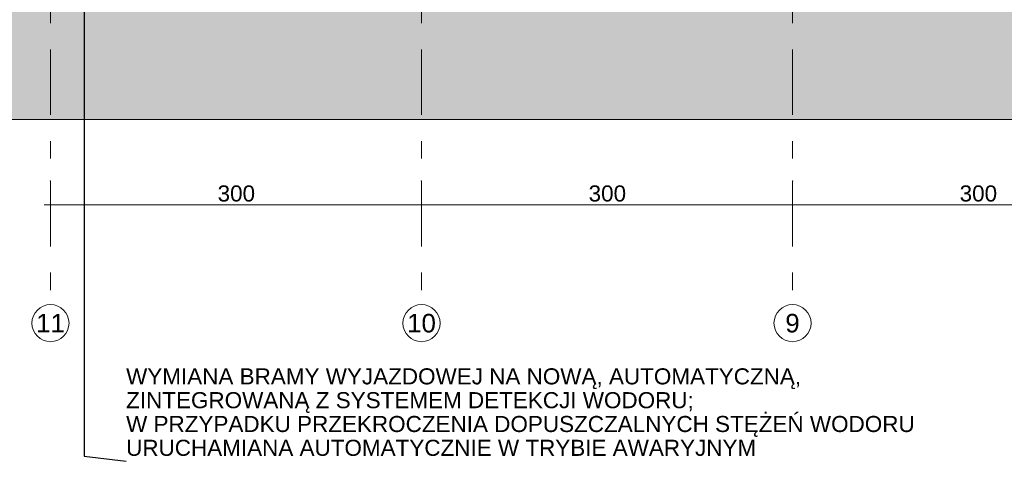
# Model space of a CAD drawing. Header units: centimetres. Extents: x -396 to 14490, y -515 to 1122.
# Tile 54 of 73: x 10603 to 11399, y -505 to -148. Entities that reach past the tile are written whole.
import ezdxf
from ezdxf.enums import TextEntityAlignment as Align

# ---------------------------------------------------------------- set-up
doc = ezdxf.new("R2010")
doc.units = ezdxf.units.CM
doc.header["$MEASUREMENT"] = 0
doc.linetypes.add('Przerywana podwójnie', pattern=[109.361107, 52.916665, -21.166666, 14.111111, -21.166666])
doc.linetypes.add('Wipeout_Contour', pattern=[100, 0, -100])
for name, color, linetype, lineweight in [('0_Nr_pióra__11', 7, 'Continuous', 0), ('0_Nr_pióra__21', 7, 'Continuous', 20), ('299-A Wymiary Opisy_Nr_pióra__11', 7, 'Continuous', 0), ('410-K Osie główne_Nr_pióra__11', 7, 'Continuous', 0), ('410-K Osie główne_Nr_pióra__7', 7, 'Continuous', 20), ('Nowe_199-Z Wymiary i opisy_Nr_pióra__135', 5, 'Continuous', 20)]:
    doc.layers.add(name, color=color, linetype=linetype, lineweight=lineweight)
doc.layers.add('299-A Wymiary Opisy', color=7, linetype='Continuous')
doc.layers.add('410-K Osie główne', color=7, linetype='Continuous')
doc.styles.add('STYL_AUTOMATYCZNY_1', font='arial.ttf')
doc.styles.add('STYL_AUTOMATYCZNY_2', font='arial.ttf')
doc.dimstyles.new('STYL_AUTOMATYCZNY__3', dxfattribs={"dimtxt": 0.18, "dimasz": 14.592, "dimexe": 0.18, "dimexo": 0.0625, "dimgap": 0, "dimtad": 0, "dimtih": 1, "dimtoh": 1, "dimdec": 4, "dimzin": 0, "dimdsep": 46, "dimcen": 0.09, "dimadec": 0, "dimazin": 0, "dimtfac": 1, "dimtdec": 4, "dimtmove": 0, "dimatfit": 3, "dimldrblk": 'ARROWHEAD_5', "dimfxl": 0, "dimtolj": 1, "dimtzin": 0, "dimarcsym": 0})
doc.dimstyles.new('STYL_AUTOMATYCZNY__4', dxfattribs={"dimtxt": 13, "dimasz": 9.88, "dimexe": 0.18, "dimexo": 0.0625, "dimgap": 0, "dimtad": 1, "dimtih": 1, "dimtoh": 1, "dimdec": 0, "dimzin": 0, "dimdsep": 46, "dimtxsty": 'STYL_AUTOMATYCZNY_1', "dimblk": 'ARROWHEAD_0', "dimblk1": 'ARROWHEAD_0', "dimblk2": 'ARROWHEAD_0', "dimcen": 0.09, "dimclrd": 7, "dimclre": 7, "dimclrt": 7, "dimadec": 0, "dimazin": 0, "dimtfac": 1, "dimtdec": 4, "dimtmove": 0, "dimatfit": 3, "dimfxl": 0, "dimtolj": 1, "dimtzin": 0, "dimarcsym": 0})

# ---------------------------------------------------------------- blocks, each defined once
blk = doc.blocks.new('*D306', base_point=(13661.33, 21.87))
at = {"layer": '299-A Wymiary Opisy_Nr_pióra__11', "color": 7, "linetype": 'Continuous', "lineweight": 0}
for p, q in [((10627.52, -307.24), (10627.52, -287.74)), ((10927.52, -307.24), (10927.52, -287.74)), ((10622.32, -297.49), (10627.52, -297.49)), ((10627.52, -297.49), (10927.52, -297.49))]:
    blk.add_line(p, q, dxfattribs=at)
at = {"layer": '299-A Wymiary Opisy_Nr_pióra__11', "color": 7, "lineweight": 0, "insert": (10762.65, -294.89), "char_height": 13, "attachment_point": 7, "style": 'STYL_AUTOMATYCZNY_1'}
blk.add_mtext('\\A1;{\\pql;\\fArial|b0|i0|c238|p0;\\W1.000000;300}', dxfattribs=at)
blk = doc.blocks.new('ARROWHEAD_0')
at = {"color": 0, "linetype": 'Continuous', "lineweight": 0}
for p, q in [((0, 0), (-1, 0)), ((0, -0.5), (0, 0.5))]:
    blk.add_line(p, q, dxfattribs=at)
blk = doc.blocks.new('*D308', base_point=(13661.33, 21.87))
at = {"layer": '299-A Wymiary Opisy_Nr_pióra__11', "color": 7, "linetype": 'Continuous', "lineweight": 0}
for p, q in [((10927.52, -307.24), (10927.52, -287.74)), ((11227.52, -307.24), (11227.52, -287.74)), ((10927.52, -297.49), (11227.52, -297.49))]:
    blk.add_line(p, q, dxfattribs=at)
at = {"layer": '299-A Wymiary Opisy_Nr_pióra__11', "color": 7, "lineweight": 0, "insert": (11062.65, -294.89), "char_height": 13, "attachment_point": 7, "style": 'STYL_AUTOMATYCZNY_1'}
blk.add_mtext('\\A1;{\\pql;\\fArial|b0|i0|c238|p0;\\W1.000000;300}', dxfattribs=at)
blk = doc.blocks.new('*D309', base_point=(13661.33, 21.87))
at = {"layer": '299-A Wymiary Opisy_Nr_pióra__11', "color": 7, "linetype": 'Continuous', "lineweight": 0}
for p, q in [((11227.52, -307.24), (11227.52, -287.74)), ((11527.52, -307.24), (11527.52, -287.74)), ((11227.52, -297.49), (11527.52, -297.49))]:
    blk.add_line(p, q, dxfattribs=at)
at = {"layer": '299-A Wymiary Opisy_Nr_pióra__11', "color": 7, "lineweight": 0, "insert": (11362.65, -294.89), "char_height": 13, "attachment_point": 7, "style": 'STYL_AUTOMATYCZNY_1'}
blk.add_mtext('\\A1;{\\pql;\\fArial|b0|i0|c238|p0;\\W1.000000;300}', dxfattribs=at)
blk = doc.blocks.new('ARROWHEAD_5')
at = {"linetype": 'Continuous', "lineweight": 0}
blk.add_hatch(color=0, dxfattribs=at).paths.add_polyline_path([(-1, 0.2679), (0, 0), (-1, -0.2679)])
at = {"color": 0, "linetype": 'Continuous', "lineweight": 0}
blk.add_line((0, 0), (-1, 0), dxfattribs=at)
blk = doc.blocks.new('Standardowy znacznik osi[5]_2', base_point=(10627.52, 1021.87))
at = {"layer": '410-K Osie główne_Nr_pióra__11', "color": 7, "linetype": 'Przerywana podwójnie', "lineweight": 0}
for p, q in [((10627.52, 921.87), (10627.52, -278.13)), ((10627.52, -278.13), (10627.52, -378.13))]:
    blk.add_line(p, q, dxfattribs=at)
blk.add_point((10627.52, -278.13), dxfattribs=at)
blk.add_point((10627.52, -278.13), dxfattribs=at)
at = {"layer": '410-K Osie główne_Nr_pióra__7', "color": 7, "linetype": 'Continuous', "lineweight": 20}
blk.add_circle((10627.52, -393.13), 15, dxfattribs=at)
at = {"layer": '410-K Osie główne_Nr_pióra__11', "color": 7, "lineweight": 0, "style": 'STYL_AUTOMATYCZNY_2'}
for tag, p in [('AC_MarkerText_1_0', (10627.52, 1044.37)), ('AC_MarkerText_1_1', (10627.52, -385.63))]:
    blk.add_attdef(tag, text='', height=15, rotation=360, dxfattribs=at).set_placement(p, align=Align.TOP_CENTER)
blk = doc.blocks.new('Standardowy znacznik osi[6]_2', base_point=(10927.52, 1021.87))
at = {"layer": '410-K Osie główne_Nr_pióra__11', "color": 7, "linetype": 'Przerywana podwójnie', "lineweight": 0}
for p, q in [((10927.52, 921.87), (10927.52, -278.13)), ((10927.52, -278.13), (10927.52, -378.13))]:
    blk.add_line(p, q, dxfattribs=at)
blk.add_point((10927.52, -278.13), dxfattribs=at)
blk.add_point((10927.52, -278.13), dxfattribs=at)
at = {"layer": '410-K Osie główne_Nr_pióra__7', "color": 7, "linetype": 'Continuous', "lineweight": 20}
blk.add_circle((10927.52, -393.13), 15, dxfattribs=at)
at = {"layer": '410-K Osie główne_Nr_pióra__11', "color": 7, "lineweight": 0, "style": 'STYL_AUTOMATYCZNY_2'}
for tag, p in [('AC_MarkerText_1_0', (10927.52, 1044.37)), ('AC_MarkerText_1_1', (10927.52, -385.63))]:
    blk.add_attdef(tag, text='', height=15, rotation=360, dxfattribs=at).set_placement(p, align=Align.TOP_CENTER)
blk = doc.blocks.new('Standardowy znacznik osi[7]_2', base_point=(11227.52, 1021.87))
at = {"layer": '410-K Osie główne_Nr_pióra__11', "color": 7, "linetype": 'Przerywana podwójnie', "lineweight": 0}
for p, q in [((11227.52, 921.87), (11227.52, -278.13)), ((11227.52, -278.13), (11227.52, -378.13))]:
    blk.add_line(p, q, dxfattribs=at)
blk.add_point((11227.52, -278.13), dxfattribs=at)
blk.add_point((11227.52, -278.13), dxfattribs=at)
at = {"layer": '410-K Osie główne_Nr_pióra__7', "color": 7, "linetype": 'Continuous', "lineweight": 20}
blk.add_circle((11227.52, -393.13), 15, dxfattribs=at)
at = {"layer": '410-K Osie główne_Nr_pióra__11', "color": 7, "lineweight": 0, "style": 'STYL_AUTOMATYCZNY_2'}
for tag, p in [('AC_MarkerText_1_0', (11227.52, 1044.37)), ('AC_MarkerText_1_1', (11227.52, -385.63))]:
    blk.add_attdef(tag, text='', height=15, rotation=360, dxfattribs=at).set_placement(p, align=Align.TOP_CENTER)

msp = doc.modelspace()

# ---------------------------------------------------------------- texts
at = {"layer": 'Nowe_199-Z Wymiary i opisy_Nr_pióra__135', "color": 5, "linetype": 'Continuous', "lineweight": 20, "insert": (10688.68, -500.64), "char_height": 13, "attachment_point": 7, "line_spacing_factor": 0.888941, "style": 'STYL_AUTOMATYCZNY_1'}
msp.add_mtext('\\A1;{\\pql;\\fArial|b0|i0|c238|p0;\\W1.000000;WYMIANA BRAMY W\\fArial|b0|i0|c238|p0;\\W1.000000;Y\\fArial|b0|i0|c238|p0;\\W1.000000;JAZDOWEJ NA NOWĄ, AUTOMATYCZNĄ, \\P\\pql;\\fArial|b0|i0|c238|p0;\\W1.000000;ZINTEGROWANĄ Z SYSTEMEM DETEKCJI WODORU;\\P\\pql;\\fArial|b0|i0|c238|p0;\\W1.000000;W PRZYPADKU PRZEKROCZENIA DOPUSZCZALNYCH STĘŻEŃ WODORU\\P\\pql;\\fArial|b0|i0|c238|p0;\\W1.000000;URUCHAMIANA AUTOMATYCZNIE W TRYBIE AWARYJNYM}', dxfattribs=at)

# ---------------------------------------------------------------- dimensions: what is measured, and where the dimension line sits
at = {"layer": '299-A Wymiary Opisy', "color": 7, "linetype": 'Continuous', "lineweight": 0}
for base, p1, p2, picture, middle in [((10927.52, -297.49), (10627.52, -297.49), (10927.52, -297.49), '*D306', (10777.49, -288.39)), ((11227.52, -297.49), (10927.52, -297.49), (11227.52, -297.49), '*D308', (11077.49, -288.39)), ((11527.52, -297.49), (11227.52, -297.49), (11527.52, -297.49), '*D309', (11377.49, -288.39))]:
    dim = msp.add_linear_dim(base=base, p1=p1, p2=p2, dimstyle='STYL_AUTOMATYCZNY__4', dxfattribs=at)
    dim.commit()
    dim.dimension.update_dxf_attribs({"geometry": picture, "text_midpoint": middle, "dimtype": 160})

# ---------------------------------------------------------------- wipeouts: each hides what was drawn before it
at = {"color": 254, "linetype": 'Wipeout_Contour', "lineweight": 0, "ltscale": 49282.096375}
msp.add_wipeout([(14490.43, -26.02), (10148.41, -26.02), (10148.41, -228.36), (14490.43, -228.36)], dxfattribs=at)

# ---------------------------------------------------------------- next in the draw order: hatches: boundary and pattern name
at = {"layer": '0_Nr_pióra__11', "linetype": 'Continuous', "lineweight": 0}
h = msp.add_hatch(dxfattribs=at)
h.set_pattern_fill('Grunt_0002', style=0, pattern_type=2)
h.set_pattern_definition([(45, (13661.33, 21.874), (-27.57716, 27.57716), []), (45, (13652.14, 31.07), (-55.1543, 55.1543), []), (45, (13642.945, 40.26), (-55.1543, 55.1543), []), (135, (13633.753, 49.451), (9.19239, 9.19239), [39, -39])])
h.paths.add_polyline_path([(14490.43, -26.02), (10148.41, -26.02), (10148.41, -228.36), (14490.43, -228.36)])

# ---------------------------------------------------------------- next in the draw order: linework, layer by layer
at = {"layer": '0_Nr_pióra__21', "color": 7, "linetype": 'Continuous', "lineweight": 20, "flags": 128}
msp.add_lwpolyline([(14490.43, -26.02), (10148.41, -26.02), (10148.41, -228.36), (14490.43, -228.36)], close=True, dxfattribs=at)

# ---------------------------------------------------------------- next in the draw order: block references
at = {"layer": '410-K Osie główne', "color": 7, "linetype": 'Continuous', "lineweight": 20}
ref = msp.add_blockref('Standardowy znacznik osi[5]_2', (10627.52, 1021.87), dxfattribs=at)
ref.add_attrib('AC_MarkerText_1_1', '11', dxfattribs={"layer": '410-K Osie główne_Nr_pióra__11', "color": 7, "lineweight": 0, "height": 15, "rotation": 360, "style": 'STYL_AUTOMATYCZNY_2'}).set_placement((10627.52, -385.63), align=Align.TOP_CENTER)
ref = msp.add_blockref('Standardowy znacznik osi[6]_2', (10927.52, 1021.87), dxfattribs=at)
ref.add_attrib('AC_MarkerText_1_1', '10', dxfattribs={"layer": '410-K Osie główne_Nr_pióra__11', "color": 7, "lineweight": 0, "height": 15, "rotation": 360, "style": 'STYL_AUTOMATYCZNY_2'}).set_placement((10927.52, -385.63), align=Align.TOP_CENTER)
ref = msp.add_blockref('Standardowy znacznik osi[7]_2', (11227.52, 1021.87), dxfattribs=at)
ref.add_attrib('AC_MarkerText_1_1', '9', dxfattribs={"layer": '410-K Osie główne_Nr_pióra__11', "color": 7, "lineweight": 0, "height": 15, "rotation": 360, "style": 'STYL_AUTOMATYCZNY_2'}).set_placement((11227.52, -385.63), align=Align.TOP_CENTER)

# ---------------------------------------------------------------- next in the draw order: leaders
at = {"layer": 'Nowe_199-Z Wymiary i opisy_Nr_pióra__135', "color": 5, "linetype": 'Continuous', "lineweight": 20, "annotation_type": 0, "has_hookline": 1, "hookline_direction": 0, "text_width": 635.56}
msp.add_leader([(10654.68, 21.87), (10654.68, -500.64), (10688.68, -504.88)], dimstyle='STYL_AUTOMATYCZNY__3', dxfattribs=at)

doc.saveas('drawing.dxf')
